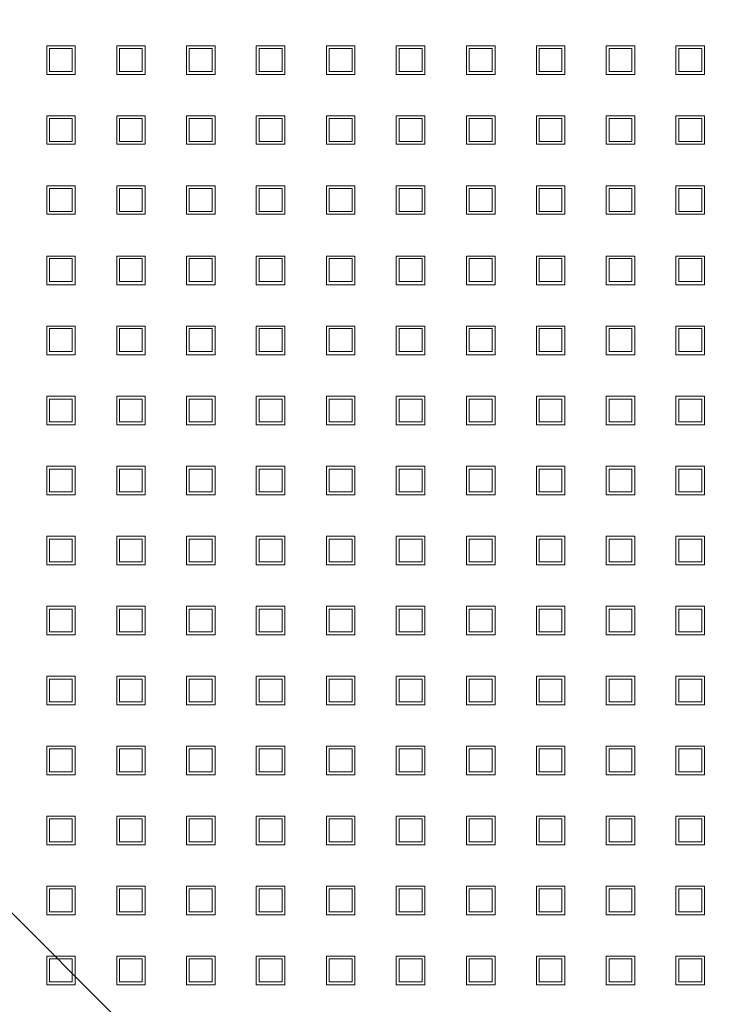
# Model space of a CAD drawing. Header units: millimetres. Extents: x 19325 to 32410, y -4876 to 2807.
# Tile 15 of 72: x 20670 to 20683, y -2908 to -2891. Entities that reach past the tile are written whole.
import ezdxf

# ---------------------------------------------------------------- set-up
doc = ezdxf.new("R2010")
doc.units = ezdxf.units.MM
doc.linetypes.add('ACAD_ISO03W100', pattern=[30, 12, -18])
doc.layers.add('A_SC_MUROWANA_DZIAŁOWA', color=42, linetype='Continuous')
doc.layers.add('GL-urzadzenia', color=90, linetype='Continuous', lineweight=20)

# ---------------------------------------------------------------- blocks, each defined once
blk = doc.blocks.new('RSen_55_ME_FB_SOg - fxza50a2veb - fully flat decoration panel - SH_daikin_tbq - standard-4997338-bottom')
at = {"lineweight": 18}
for p, q in [((-51.34, 22.01), (-51.34, 27.01)), ((-51.34, 27.01), (-46.34, 27.01)), ((-46.87, 26.51), (-50.87, 26.51)), ((-50.87, 26.51), (-50.87, 22.51)), ((-46.87, 22.51), (-46.87, 26.51)), ((-46.34, 27.01), (-46.34, 22.01)), ((-39.11, 22.01), (-39.11, 27.01)), ((-39.11, 27.01), (-34.11, 27.01)), ((-34.64, 26.51), (-38.64, 26.51)), ((-38.64, 26.51), (-38.64, 22.51)), ((-34.64, 22.51), (-34.64, 26.51)), ((-34.11, 27.01), (-34.11, 22.01)), ((-26.91, 22.01), (-26.91, 27.01)), ((-26.91, 27.01), (-21.91, 27.01)), ((-22.41, 26.51), (-26.41, 26.51)), ((-26.41, 26.51), (-26.41, 22.51)), ((-22.41, 22.51), (-22.41, 26.51)), ((-21.91, 27.01), (-21.91, 22.01)), ((-14.71, 22.01), (-14.71, 27.01)), ((-14.71, 27.01), (-9.71, 27.01)), ((-10.18, 26.51), (-14.18, 26.51)), ((-14.18, 26.51), (-14.18, 22.51)), ((-10.18, 22.51), (-10.18, 26.51)), ((-9.71, 27.01), (-9.71, 22.01)), ((-2.45, 22.01), (-2.45, 27.01)), ((-2.45, 27.01), (2.55, 27.01)), ((2.05, 26.51), (-1.95, 26.51)), ((-1.95, 26.51), (-1.95, 22.51)), ((2.05, 22.51), (2.05, 26.51)), ((2.55, 27.01), (2.55, 22.01)), ((9.78, 22.01), (9.78, 27.01)), ((9.78, 27.01), (14.78, 27.01)), ((14.28, 26.51), (10.28, 26.51)), ((10.28, 26.51), (10.28, 22.51)), ((14.28, 22.51), (14.28, 26.51)), ((14.78, 27.01), (14.78, 22.01)), ((22.04, 22.01), (22.04, 27.01)), ((22.04, 27.01), (27.04, 27.01)), ((26.51, 26.51), (22.51, 26.51)), ((22.51, 26.51), (22.51, 22.51)), ((26.51, 22.51), (26.51, 26.51)), ((27.04, 27.01), (27.04, 22.01)), ((34.27, 22.01), (34.27, 27.01)), ((34.27, 27.01), (39.27, 27.01)), ((38.74, 26.51), (34.74, 26.51)), ((34.74, 26.51), (34.74, 22.51)), ((38.74, 22.51), (38.74, 26.51)), ((39.27, 27.01), (39.27, 22.01)), ((46.47, 22.01), (46.47, 27.01)), ((46.47, 27.01), (51.47, 27.01)), ((50.97, 26.51), (46.97, 26.51)), ((46.97, 26.51), (46.97, 22.51)), ((50.97, 22.51), (50.97, 26.51)), ((51.47, 27.01), (51.47, 22.01)), ((58.67, 22.01), (58.67, 27.01)), ((58.67, 27.01), (63.67, 27.01)), ((63.2, 26.51), (59.2, 26.51)), ((59.2, 26.51), (59.2, 22.51)), ((63.2, 22.51), (63.2, 26.51)), ((63.67, 27.01), (63.67, 22.01)), ((-50.87, 22.51), (-46.87, 22.51)), ((-38.64, 22.51), (-34.64, 22.51)), ((-26.41, 22.51), (-22.41, 22.51)), ((-14.18, 22.51), (-10.18, 22.51)), ((-1.95, 22.51), (2.05, 22.51)), ((10.28, 22.51), (14.28, 22.51)), ((22.51, 22.51), (26.51, 22.51)), ((34.74, 22.51), (38.74, 22.51)), ((46.97, 22.51), (50.97, 22.51)), ((59.2, 22.51), (63.2, 22.51)), ((-46.34, 22.01), (-51.34, 22.01)), ((-34.11, 22.01), (-39.11, 22.01)), ((-21.91, 22.01), (-26.91, 22.01)), ((-9.71, 22.01), (-14.71, 22.01)), ((2.55, 22.01), (-2.45, 22.01)), ((14.78, 22.01), (9.78, 22.01)), ((27.04, 22.01), (22.04, 22.01)), ((39.27, 22.01), (34.27, 22.01)), ((51.47, 22.01), (46.47, 22.01)), ((63.67, 22.01), (58.67, 22.01)), ((-51.34, 9.78), (-51.34, 14.78)), ((-51.34, 14.78), (-46.34, 14.78)), ((-46.87, 14.28), (-50.87, 14.28)), ((-50.87, 14.28), (-50.87, 10.28)), ((-46.87, 10.28), (-46.87, 14.28)), ((-46.34, 14.78), (-46.34, 9.78)), ((-39.11, 9.78), (-39.11, 14.78)), ((-39.11, 14.78), (-34.11, 14.78)), ((-34.64, 14.28), (-38.64, 14.28)), ((-38.64, 14.28), (-38.64, 10.28)), ((-34.64, 10.28), (-34.64, 14.28)), ((-34.11, 14.78), (-34.11, 9.78)), ((-26.91, 9.78), (-26.91, 14.78)), ((-26.91, 14.78), (-21.91, 14.78)), ((-22.41, 14.28), (-26.41, 14.28)), ((-26.41, 14.28), (-26.41, 10.28)), ((-22.41, 10.28), (-22.41, 14.28)), ((-21.91, 14.78), (-21.91, 9.78)), ((-14.71, 9.78), (-14.71, 14.78)), ((-14.71, 14.78), (-9.71, 14.78)), ((-10.18, 14.28), (-14.18, 14.28)), ((-14.18, 14.28), (-14.18, 10.28)), ((-10.18, 10.28), (-10.18, 14.28)), ((-9.71, 14.78), (-9.71, 9.78)), ((-2.45, 9.78), (-2.45, 14.78)), ((-2.45, 14.78), (2.55, 14.78)), ((2.05, 14.28), (-1.95, 14.28)), ((-1.95, 14.28), (-1.95, 10.28)), ((2.05, 10.28), (2.05, 14.28)), ((2.55, 14.78), (2.55, 9.78)), ((9.78, 9.78), (9.78, 14.78)), ((9.78, 14.78), (14.78, 14.78)), ((14.28, 14.28), (10.28, 14.28)), ((10.28, 14.28), (10.28, 10.28)), ((14.28, 10.28), (14.28, 14.28)), ((14.78, 14.78), (14.78, 9.78)), ((22.04, 9.78), (22.04, 14.78)), ((22.04, 14.78), (27.04, 14.78)), ((26.51, 14.28), (22.51, 14.28)), ((22.51, 14.28), (22.51, 10.28)), ((26.51, 10.28), (26.51, 14.28)), ((27.04, 14.78), (27.04, 9.78)), ((34.27, 9.78), (34.27, 14.78)), ((34.27, 14.78), (39.27, 14.78)), ((38.74, 14.28), (34.74, 14.28)), ((34.74, 14.28), (34.74, 10.28)), ((38.74, 10.28), (38.74, 14.28)), ((39.27, 14.78), (39.27, 9.78)), ((46.47, 9.78), (46.47, 14.78)), ((46.47, 14.78), (51.47, 14.78)), ((50.97, 14.28), (46.97, 14.28)), ((46.97, 14.28), (46.97, 10.28)), ((50.97, 10.28), (50.97, 14.28)), ((51.47, 14.78), (51.47, 9.78)), ((58.67, 9.78), (58.67, 14.78)), ((58.67, 14.78), (63.67, 14.78)), ((63.2, 14.28), (59.2, 14.28)), ((59.2, 14.28), (59.2, 10.28)), ((63.2, 10.28), (63.2, 14.28)), ((63.67, 14.78), (63.67, 9.78)), ((-46.34, 9.78), (-51.34, 9.78)), ((-50.87, 10.28), (-46.87, 10.28)), ((-34.11, 9.78), (-39.11, 9.78)), ((-38.64, 10.28), (-34.64, 10.28)), ((-21.91, 9.78), (-26.91, 9.78)), ((-26.41, 10.28), (-22.41, 10.28)), ((-9.71, 9.78), (-14.71, 9.78)), ((-14.18, 10.28), (-10.18, 10.28)), ((2.55, 9.78), (-2.45, 9.78)), ((-1.95, 10.28), (2.05, 10.28)), ((14.78, 9.78), (9.78, 9.78)), ((10.28, 10.28), (14.28, 10.28)), ((27.04, 9.78), (22.04, 9.78)), ((22.51, 10.28), (26.51, 10.28)), ((39.27, 9.78), (34.27, 9.78)), ((34.74, 10.28), (38.74, 10.28)), ((51.47, 9.78), (46.47, 9.78)), ((46.97, 10.28), (50.97, 10.28)), ((63.67, 9.78), (58.67, 9.78)), ((59.2, 10.28), (63.2, 10.28)), ((-51.34, -2.45), (-51.34, 2.55)), ((-51.34, 2.55), (-46.34, 2.55)), ((-46.87, 2.05), (-50.87, 2.05)), ((-50.87, 2.05), (-50.87, -1.95)), ((-46.87, -1.95), (-46.87, 2.05)), ((-46.34, 2.55), (-46.34, -2.45)), ((-39.11, -2.45), (-39.11, 2.55)), ((-39.11, 2.55), (-34.11, 2.55)), ((-34.64, 2.05), (-38.64, 2.05)), ((-38.64, 2.05), (-38.64, -1.95)), ((-34.64, -1.95), (-34.64, 2.05)), ((-34.11, 2.55), (-34.11, -2.45)), ((-26.91, -2.45), (-26.91, 2.55)), ((-26.91, 2.55), (-21.91, 2.55)), ((-22.41, 2.05), (-26.41, 2.05)), ((-26.41, 2.05), (-26.41, -1.95)), ((-22.41, -1.95), (-22.41, 2.05)), ((-21.91, 2.55), (-21.91, -2.45)), ((-14.71, -2.45), (-14.71, 2.55)), ((-14.71, 2.55), (-9.71, 2.55)), ((-10.18, 2.05), (-14.18, 2.05)), ((-14.18, 2.05), (-14.18, -1.95)), ((-10.18, -1.95), (-10.18, 2.05)), ((-9.71, 2.55), (-9.71, -2.45)), ((-2.45, -2.45), (-2.45, 2.55)), ((-2.45, 2.55), (2.55, 2.55)), ((2.05, 2.05), (-1.95, 2.05)), ((-1.95, 2.05), (-1.95, -1.95)), ((2.05, -1.95), (2.05, 2.05)), ((2.55, 2.55), (2.55, -2.45)), ((9.78, -2.45), (9.78, 2.55)), ((9.78, 2.55), (14.78, 2.55)), ((14.28, 2.05), (10.28, 2.05)), ((10.28, 2.05), (10.28, -1.95)), ((14.28, -1.95), (14.28, 2.05)), ((14.78, 2.55), (14.78, -2.45)), ((22.04, -2.45), (22.04, 2.55)), ((22.04, 2.55), (27.04, 2.55)), ((26.51, 2.05), (22.51, 2.05)), ((22.51, 2.05), (22.51, -1.95)), ((26.51, -1.95), (26.51, 2.05)), ((27.04, 2.55), (27.04, -2.45)), ((34.27, -2.45), (34.27, 2.55)), ((34.27, 2.55), (39.27, 2.55)), ((38.74, 2.05), (34.74, 2.05)), ((34.74, 2.05), (34.74, -1.95)), ((38.74, -1.95), (38.74, 2.05)), ((39.27, 2.55), (39.27, -2.45)), ((46.47, -2.45), (46.47, 2.55)), ((46.47, 2.55), (51.47, 2.55)), ((50.97, 2.05), (46.97, 2.05)), ((46.97, 2.05), (46.97, -1.95)), ((50.97, -1.95), (50.97, 2.05)), ((51.47, 2.55), (51.47, -2.45)), ((58.67, -2.45), (58.67, 2.55)), ((58.67, 2.55), (63.67, 2.55)), ((63.2, 2.05), (59.2, 2.05)), ((59.2, 2.05), (59.2, -1.95)), ((63.2, -1.95), (63.2, 2.05)), ((63.67, 2.55), (63.67, -2.45)), ((-46.34, -2.45), (-51.34, -2.45)), ((-50.87, -1.95), (-46.87, -1.95)), ((-34.11, -2.45), (-39.11, -2.45)), ((-38.64, -1.95), (-34.64, -1.95)), ((-21.91, -2.45), (-26.91, -2.45)), ((-26.41, -1.95), (-22.41, -1.95)), ((-9.71, -2.45), (-14.71, -2.45)), ((-14.18, -1.95), (-10.18, -1.95)), ((2.55, -2.45), (-2.45, -2.45)), ((-1.95, -1.95), (2.05, -1.95)), ((14.78, -2.45), (9.78, -2.45)), ((10.28, -1.95), (14.28, -1.95)), ((27.04, -2.45), (22.04, -2.45)), ((22.51, -1.95), (26.51, -1.95)), ((39.27, -2.45), (34.27, -2.45)), ((34.74, -1.95), (38.74, -1.95)), ((51.47, -2.45), (46.47, -2.45)), ((46.97, -1.95), (50.97, -1.95)), ((63.67, -2.45), (58.67, -2.45)), ((59.2, -1.95), (63.2, -1.95)), ((-51.34, -9.78), (-46.34, -9.78)), ((-51.34, -14.78), (-51.34, -9.78)), ((-46.87, -10.18), (-50.87, -10.18)), ((-50.87, -10.18), (-50.87, -14.18)), ((-46.87, -14.18), (-46.87, -10.18)), ((-46.34, -9.78), (-46.34, -14.78)), ((-39.11, -9.78), (-34.11, -9.78)), ((-39.11, -14.78), (-39.11, -9.78)), ((-34.64, -10.18), (-38.64, -10.18)), ((-38.64, -10.18), (-38.64, -14.18)), ((-34.64, -14.18), (-34.64, -10.18)), ((-34.11, -9.78), (-34.11, -14.78)), ((-26.91, -14.78), (-26.91, -9.78)), ((-26.91, -9.78), (-21.91, -9.78)), ((-22.41, -10.18), (-26.41, -10.18)), ((-26.41, -10.18), (-26.41, -14.18)), ((-22.41, -14.18), (-22.41, -10.18)), ((-21.91, -9.78), (-21.91, -14.78)), ((-14.71, -14.78), (-14.71, -9.78)), ((-14.71, -9.78), (-9.71, -9.78)), ((-10.18, -10.18), (-14.18, -10.18)), ((-14.18, -10.18), (-14.18, -14.18)), ((-10.18, -14.18), (-10.18, -10.18)), ((-9.71, -9.78), (-9.71, -14.78)), ((-2.45, -9.78), (2.55, -9.78)), ((-2.45, -14.78), (-2.45, -9.78)), ((2.05, -10.18), (-1.95, -10.18)), ((-1.95, -10.18), (-1.95, -14.18)), ((2.05, -14.18), (2.05, -10.18)), ((2.55, -9.78), (2.55, -14.78)), ((9.78, -9.78), (14.78, -9.78)), ((9.78, -14.78), (9.78, -9.78)), ((14.28, -10.18), (10.28, -10.18)), ((10.28, -10.18), (10.28, -14.18)), ((14.28, -14.18), (14.28, -10.18)), ((14.78, -9.78), (14.78, -14.78)), ((22.04, -9.78), (27.04, -9.78)), ((22.04, -14.78), (22.04, -9.78)), ((26.51, -10.18), (22.51, -10.18)), ((22.51, -10.18), (22.51, -14.18)), ((26.51, -14.18), (26.51, -10.18)), ((27.04, -9.78), (27.04, -14.78)), ((34.27, -9.78), (39.27, -9.78)), ((34.27, -14.78), (34.27, -9.78)), ((38.74, -10.18), (34.74, -10.18)), ((34.74, -10.18), (34.74, -14.18)), ((38.74, -14.18), (38.74, -10.18)), ((39.27, -9.78), (39.27, -14.78)), ((46.47, -14.78), (46.47, -9.78)), ((46.47, -9.78), (51.47, -9.78)), ((50.97, -10.18), (46.97, -10.18)), ((46.97, -10.18), (46.97, -14.18)), ((50.97, -14.18), (50.97, -10.18)), ((51.47, -9.78), (51.47, -14.78)), ((58.67, -14.78), (58.67, -9.78)), ((58.67, -9.78), (63.67, -9.78)), ((63.2, -10.18), (59.2, -10.18)), ((59.2, -10.18), (59.2, -14.18)), ((63.2, -14.18), (63.2, -10.18)), ((63.67, -9.78), (63.67, -14.78)), ((-46.34, -14.78), (-51.34, -14.78)), ((-50.87, -14.18), (-46.87, -14.18)), ((-34.11, -14.78), (-39.11, -14.78)), ((-38.64, -14.18), (-34.64, -14.18)), ((-21.91, -14.78), (-26.91, -14.78)), ((-26.41, -14.18), (-22.41, -14.18)), ((-9.71, -14.78), (-14.71, -14.78)), ((-14.18, -14.18), (-10.18, -14.18)), ((2.55, -14.78), (-2.45, -14.78)), ((-1.95, -14.18), (2.05, -14.18)), ((14.78, -14.78), (9.78, -14.78)), ((10.28, -14.18), (14.28, -14.18)), ((27.04, -14.78), (22.04, -14.78)), ((22.51, -14.18), (26.51, -14.18)), ((39.27, -14.78), (34.27, -14.78)), ((34.74, -14.18), (38.74, -14.18)), ((51.47, -14.78), (46.47, -14.78)), ((46.97, -14.18), (50.97, -14.18)), ((63.67, -14.78), (58.67, -14.78)), ((59.2, -14.18), (63.2, -14.18)), ((-51.34, -22.01), (-46.34, -22.01)), ((-51.34, -27.01), (-51.34, -22.01)), ((-46.34, -22.01), (-46.34, -27.01)), ((-39.11, -22.01), (-34.11, -22.01)), ((-39.11, -27.01), (-39.11, -22.01)), ((-34.11, -22.01), (-34.11, -27.01)), ((-26.91, -27.01), (-26.91, -22.01)), ((-26.91, -22.01), (-21.91, -22.01)), ((-21.91, -22.01), (-21.91, -27.01)), ((-14.71, -27.01), (-14.71, -22.01)), ((-14.71, -22.01), (-9.71, -22.01)), ((-9.71, -22.01), (-9.71, -27.01)), ((-2.45, -22.01), (2.55, -22.01)), ((-2.45, -27.01), (-2.45, -22.01)), ((2.55, -22.01), (2.55, -27.01)), ((9.78, -22.01), (14.78, -22.01)), ((9.78, -27.01), (9.78, -22.01)), ((14.78, -22.01), (14.78, -27.01)), ((22.04, -22.01), (27.04, -22.01)), ((22.04, -27.01), (22.04, -22.01)), ((27.04, -22.01), (27.04, -27.01)), ((34.27, -22.01), (39.27, -22.01)), ((34.27, -27.01), (34.27, -22.01)), ((39.27, -22.01), (39.27, -27.01)), ((46.47, -27.01), (46.47, -22.01)), ((46.47, -22.01), (51.47, -22.01)), ((51.47, -22.01), (51.47, -27.01)), ((58.67, -27.01), (58.67, -22.01)), ((58.67, -22.01), (63.67, -22.01)), ((63.67, -22.01), (63.67, -27.01)), ((-46.87, -22.41), (-50.87, -22.41)), ((-50.87, -22.41), (-50.87, -26.41)), ((-46.87, -26.41), (-46.87, -22.41)), ((-34.64, -22.41), (-38.64, -22.41)), ((-38.64, -22.41), (-38.64, -26.41)), ((-34.64, -26.41), (-34.64, -22.41)), ((-22.41, -22.41), (-26.41, -22.41)), ((-26.41, -22.41), (-26.41, -26.41)), ((-22.41, -26.41), (-22.41, -22.41)), ((-10.18, -22.41), (-14.18, -22.41)), ((-14.18, -22.41), (-14.18, -26.41)), ((-10.18, -26.41), (-10.18, -22.41)), ((2.05, -22.41), (-1.95, -22.41)), ((-1.95, -22.41), (-1.95, -26.41)), ((2.05, -26.41), (2.05, -22.41)), ((14.28, -22.41), (10.28, -22.41)), ((10.28, -22.41), (10.28, -26.41)), ((14.28, -26.41), (14.28, -22.41)), ((26.51, -22.41), (22.51, -22.41)), ((22.51, -22.41), (22.51, -26.41)), ((26.51, -26.41), (26.51, -22.41)), ((38.74, -22.41), (34.74, -22.41)), ((34.74, -22.41), (34.74, -26.41)), ((38.74, -26.41), (38.74, -22.41)), ((50.97, -22.41), (46.97, -22.41)), ((46.97, -22.41), (46.97, -26.41)), ((50.97, -26.41), (50.97, -22.41)), ((63.2, -22.41), (59.2, -22.41)), ((59.2, -22.41), (59.2, -26.41)), ((63.2, -26.41), (63.2, -22.41)), ((-46.34, -27.01), (-51.34, -27.01)), ((-50.87, -26.41), (-46.87, -26.41)), ((-34.11, -27.01), (-39.11, -27.01)), ((-38.64, -26.41), (-34.64, -26.41)), ((-21.91, -27.01), (-26.91, -27.01)), ((-26.41, -26.41), (-22.41, -26.41)), ((-9.71, -27.01), (-14.71, -27.01)), ((-14.18, -26.41), (-10.18, -26.41)), ((2.55, -27.01), (-2.45, -27.01)), ((-1.95, -26.41), (2.05, -26.41)), ((14.78, -27.01), (9.78, -27.01)), ((10.28, -26.41), (14.28, -26.41)), ((27.04, -27.01), (22.04, -27.01)), ((22.51, -26.41), (26.51, -26.41)), ((39.27, -27.01), (34.27, -27.01)), ((34.74, -26.41), (38.74, -26.41)), ((51.47, -27.01), (46.47, -27.01)), ((46.97, -26.41), (50.97, -26.41)), ((63.67, -27.01), (58.67, -27.01)), ((59.2, -26.41), (63.2, -26.41)), ((-51.34, -34.24), (-46.34, -34.24)), ((-51.34, -39.24), (-51.34, -34.24)), ((-46.34, -34.24), (-46.34, -39.24)), ((-39.11, -34.24), (-34.11, -34.24)), ((-39.11, -39.24), (-39.11, -34.24)), ((-34.11, -34.24), (-34.11, -39.24)), ((-26.91, -39.24), (-26.91, -34.24)), ((-26.91, -34.24), (-21.91, -34.24)), ((-21.91, -34.24), (-21.91, -39.24)), ((-14.71, -39.24), (-14.71, -34.24)), ((-14.71, -34.24), (-9.71, -34.24)), ((-9.71, -34.24), (-9.71, -39.24)), ((-2.45, -34.24), (2.55, -34.24)), ((-2.45, -39.24), (-2.45, -34.24)), ((2.55, -34.24), (2.55, -39.24)), ((9.78, -34.24), (14.78, -34.24)), ((9.78, -39.24), (9.78, -34.24)), ((14.78, -34.24), (14.78, -39.24)), ((22.04, -34.24), (27.04, -34.24)), ((22.04, -39.24), (22.04, -34.24)), ((27.04, -34.24), (27.04, -39.24)), ((34.27, -34.24), (39.27, -34.24)), ((34.27, -39.24), (34.27, -34.24)), ((39.27, -34.24), (39.27, -39.24)), ((46.47, -39.24), (46.47, -34.24)), ((46.47, -34.24), (51.47, -34.24)), ((51.47, -34.24), (51.47, -39.24)), ((58.67, -39.24), (58.67, -34.24)), ((58.67, -34.24), (63.67, -34.24)), ((63.67, -34.24), (63.67, -39.24)), ((-46.87, -34.74), (-50.87, -34.74)), ((-50.87, -34.74), (-50.87, -38.74)), ((-46.87, -38.74), (-46.87, -34.74)), ((-34.64, -34.74), (-38.64, -34.74)), ((-38.64, -34.74), (-38.64, -38.74)), ((-34.64, -38.74), (-34.64, -34.74)), ((-22.41, -34.74), (-26.41, -34.74)), ((-26.41, -34.74), (-26.41, -38.74)), ((-22.41, -38.74), (-22.41, -34.74)), ((-10.18, -34.74), (-14.18, -34.74)), ((-14.18, -34.74), (-14.18, -38.74)), ((-10.18, -38.74), (-10.18, -34.74)), ((2.05, -34.74), (-1.95, -34.74)), ((-1.95, -34.74), (-1.95, -38.74)), ((2.05, -38.74), (2.05, -34.74)), ((14.28, -34.74), (10.28, -34.74)), ((10.28, -34.74), (10.28, -38.74)), ((14.28, -38.74), (14.28, -34.74)), ((26.51, -34.74), (22.51, -34.74)), ((22.51, -34.74), (22.51, -38.74)), ((26.51, -38.74), (26.51, -34.74)), ((38.74, -34.74), (34.74, -34.74)), ((34.74, -34.74), (34.74, -38.74)), ((38.74, -38.74), (38.74, -34.74)), ((50.97, -34.74), (46.97, -34.74)), ((46.97, -34.74), (46.97, -38.74)), ((50.97, -38.74), (50.97, -34.74)), ((63.2, -34.74), (59.2, -34.74)), ((59.2, -34.74), (59.2, -38.74)), ((63.2, -38.74), (63.2, -34.74)), ((-46.34, -39.24), (-51.34, -39.24)), ((-50.87, -38.74), (-46.87, -38.74)), ((-34.11, -39.24), (-39.11, -39.24)), ((-38.64, -38.74), (-34.64, -38.74)), ((-21.91, -39.24), (-26.91, -39.24)), ((-26.41, -38.74), (-22.41, -38.74)), ((-9.71, -39.24), (-14.71, -39.24)), ((-14.18, -38.74), (-10.18, -38.74)), ((2.55, -39.24), (-2.45, -39.24)), ((-1.95, -38.74), (2.05, -38.74)), ((14.78, -39.24), (9.78, -39.24)), ((10.28, -38.74), (14.28, -38.74)), ((27.04, -39.24), (22.04, -39.24)), ((22.51, -38.74), (26.51, -38.74)), ((39.27, -39.24), (34.27, -39.24)), ((34.74, -38.74), (38.74, -38.74)), ((51.47, -39.24), (46.47, -39.24)), ((46.97, -38.74), (50.97, -38.74)), ((63.67, -39.24), (58.67, -39.24)), ((59.2, -38.74), (63.2, -38.74)), ((-51.34, -46.47), (-46.34, -46.47)), ((-51.34, -51.47), (-51.34, -46.47)), ((-46.87, -46.97), (-50.87, -46.97)), ((-50.87, -46.97), (-50.87, -50.97)), ((-46.87, -50.97), (-46.87, -46.97)), ((-46.34, -46.47), (-46.34, -51.47)), ((-39.11, -46.47), (-34.11, -46.47)), ((-39.11, -51.47), (-39.11, -46.47)), ((-34.64, -46.97), (-38.64, -46.97)), ((-38.64, -46.97), (-38.64, -50.97)), ((-34.64, -50.97), (-34.64, -46.97)), ((-34.11, -46.47), (-34.11, -51.47)), ((-26.91, -51.47), (-26.91, -46.47)), ((-26.91, -46.47), (-21.91, -46.47)), ((-22.41, -46.97), (-26.41, -46.97)), ((-26.41, -46.97), (-26.41, -50.97)), ((-22.41, -50.97), (-22.41, -46.97)), ((-21.91, -46.47), (-21.91, -51.47)), ((-14.71, -51.47), (-14.71, -46.47)), ((-14.71, -46.47), (-9.71, -46.47)), ((-10.18, -46.97), (-14.18, -46.97)), ((-14.18, -46.97), (-14.18, -50.97)), ((-10.18, -50.97), (-10.18, -46.97)), ((-9.71, -46.47), (-9.71, -51.47)), ((-2.45, -46.47), (2.55, -46.47)), ((-2.45, -51.47), (-2.45, -46.47)), ((2.05, -46.97), (-1.95, -46.97)), ((-1.95, -46.97), (-1.95, -50.97)), ((2.05, -50.97), (2.05, -46.97)), ((2.55, -46.47), (2.55, -51.47)), ((9.78, -46.47), (14.78, -46.47)), ((9.78, -51.47), (9.78, -46.47)), ((14.28, -46.97), (10.28, -46.97)), ((10.28, -46.97), (10.28, -50.97)), ((14.28, -50.97), (14.28, -46.97)), ((14.78, -46.47), (14.78, -51.47)), ((22.04, -46.47), (27.04, -46.47)), ((22.04, -51.47), (22.04, -46.47)), ((26.51, -46.97), (22.51, -46.97)), ((22.51, -46.97), (22.51, -50.97)), ((26.51, -50.97), (26.51, -46.97)), ((27.04, -46.47), (27.04, -51.47)), ((34.27, -46.47), (39.27, -46.47)), ((34.27, -51.47), (34.27, -46.47)), ((38.74, -46.97), (34.74, -46.97)), ((34.74, -46.97), (34.74, -50.97)), ((38.74, -50.97), (38.74, -46.97)), ((39.27, -46.47), (39.27, -51.47)), ((46.47, -51.47), (46.47, -46.47)), ((46.47, -46.47), (51.47, -46.47)), ((50.97, -46.97), (46.97, -46.97)), ((46.97, -46.97), (46.97, -50.97)), ((50.97, -50.97), (50.97, -46.97)), ((51.47, -46.47), (51.47, -51.47)), ((58.67, -51.47), (58.67, -46.47)), ((58.67, -46.47), (63.67, -46.47)), ((63.2, -46.97), (59.2, -46.97)), ((59.2, -46.97), (59.2, -50.97)), ((63.2, -50.97), (63.2, -46.97)), ((63.67, -46.47), (63.67, -51.47)), ((-46.34, -51.47), (-51.34, -51.47)), ((-50.87, -50.97), (-46.87, -50.97)), ((-34.11, -51.47), (-39.11, -51.47)), ((-38.64, -50.97), (-34.64, -50.97)), ((-21.91, -51.47), (-26.91, -51.47)), ((-26.41, -50.97), (-22.41, -50.97)), ((-9.71, -51.47), (-14.71, -51.47)), ((-14.18, -50.97), (-10.18, -50.97)), ((2.55, -51.47), (-2.45, -51.47)), ((-1.95, -50.97), (2.05, -50.97)), ((14.78, -51.47), (9.78, -51.47)), ((10.28, -50.97), (14.28, -50.97)), ((27.04, -51.47), (22.04, -51.47)), ((22.51, -50.97), (26.51, -50.97)), ((39.27, -51.47), (34.27, -51.47)), ((34.74, -50.97), (38.74, -50.97)), ((51.47, -51.47), (46.47, -51.47)), ((46.97, -50.97), (50.97, -50.97)), ((63.67, -51.47), (58.67, -51.47)), ((59.2, -50.97), (63.2, -50.97)), ((-51.34, -58.7), (-46.34, -58.7)), ((-51.34, -63.7), (-51.34, -58.7)), ((-46.87, -59.2), (-50.87, -59.2)), ((-50.87, -59.2), (-50.87, -63.2)), ((-46.87, -63.2), (-46.87, -59.2)), ((-46.34, -58.7), (-46.34, -63.7)), ((-39.11, -58.7), (-34.11, -58.7)), ((-39.11, -63.7), (-39.11, -58.7)), ((-34.64, -59.2), (-38.64, -59.2)), ((-38.64, -59.2), (-38.64, -63.2)), ((-34.64, -63.2), (-34.64, -59.2)), ((-34.11, -58.7), (-34.11, -63.7)), ((-26.91, -63.7), (-26.91, -58.7)), ((-26.91, -58.7), (-21.91, -58.7)), ((-22.41, -59.2), (-26.41, -59.2)), ((-26.41, -59.2), (-26.41, -63.2)), ((-22.41, -63.2), (-22.41, -59.2)), ((-21.91, -58.7), (-21.91, -63.7)), ((-14.71, -63.7), (-14.71, -58.7)), ((-14.71, -58.7), (-9.71, -58.7)), ((-10.18, -59.2), (-14.18, -59.2)), ((-14.18, -59.2), (-14.18, -63.2)), ((-10.18, -63.2), (-10.18, -59.2)), ((-9.71, -58.7), (-9.71, -63.7)), ((-2.45, -58.7), (2.55, -58.7)), ((-2.45, -63.7), (-2.45, -58.7)), ((2.05, -59.2), (-1.95, -59.2)), ((-1.95, -59.2), (-1.95, -63.2)), ((2.05, -63.2), (2.05, -59.2)), ((2.55, -58.7), (2.55, -63.7)), ((9.78, -58.7), (14.78, -58.7)), ((9.78, -63.7), (9.78, -58.7)), ((14.28, -59.2), (10.28, -59.2)), ((10.28, -59.2), (10.28, -63.2)), ((14.28, -63.2), (14.28, -59.2)), ((14.78, -58.7), (14.78, -63.7)), ((22.04, -58.7), (27.04, -58.7)), ((22.04, -63.7), (22.04, -58.7)), ((26.51, -59.2), (22.51, -59.2)), ((22.51, -59.2), (22.51, -63.2)), ((26.51, -63.2), (26.51, -59.2)), ((27.04, -58.7), (27.04, -63.7)), ((34.27, -58.7), (39.27, -58.7)), ((34.27, -63.7), (34.27, -58.7)), ((38.74, -59.2), (34.74, -59.2)), ((34.74, -59.2), (34.74, -63.2)), ((38.74, -63.2), (38.74, -59.2)), ((39.27, -58.7), (39.27, -63.7)), ((46.47, -63.7), (46.47, -58.7)), ((46.47, -58.7), (51.47, -58.7)), ((50.97, -59.2), (46.97, -59.2)), ((46.97, -59.2), (46.97, -63.2)), ((50.97, -63.2), (50.97, -59.2)), ((51.47, -58.7), (51.47, -63.7)), ((58.67, -63.7), (58.67, -58.7)), ((58.67, -58.7), (63.67, -58.7)), ((63.2, -59.2), (59.2, -59.2)), ((59.2, -59.2), (59.2, -63.2)), ((63.2, -63.2), (63.2, -59.2)), ((63.67, -58.7), (63.67, -63.7)), ((-50.87, -63.2), (-46.87, -63.2)), ((-38.64, -63.2), (-34.64, -63.2)), ((-26.41, -63.2), (-22.41, -63.2)), ((-14.18, -63.2), (-10.18, -63.2)), ((-1.95, -63.2), (2.05, -63.2)), ((10.28, -63.2), (14.28, -63.2)), ((22.51, -63.2), (26.51, -63.2)), ((34.74, -63.2), (38.74, -63.2)), ((46.97, -63.2), (50.97, -63.2)), ((59.2, -63.2), (63.2, -63.2)), ((-46.34, -63.7), (-51.34, -63.7)), ((-34.11, -63.7), (-39.11, -63.7)), ((-21.91, -63.7), (-26.91, -63.7)), ((-9.71, -63.7), (-14.71, -63.7)), ((2.55, -63.7), (-2.45, -63.7)), ((14.78, -63.7), (9.78, -63.7)), ((27.04, -63.7), (22.04, -63.7)), ((39.27, -63.7), (34.27, -63.7)), ((51.47, -63.7), (46.47, -63.7)), ((63.67, -63.7), (58.67, -63.7)), ((-51.34, -70.93), (-46.34, -70.93)), ((-51.34, -75.93), (-51.34, -70.93)), ((-46.87, -71.43), (-50.87, -71.43)), ((-50.87, -71.43), (-50.87, -75.43)), ((-46.87, -75.43), (-46.87, -71.43)), ((-46.34, -70.93), (-46.34, -75.93)), ((-39.11, -70.93), (-34.11, -70.93)), ((-39.11, -75.93), (-39.11, -70.93)), ((-34.64, -71.43), (-38.64, -71.43)), ((-38.64, -71.43), (-38.64, -75.43)), ((-34.64, -75.43), (-34.64, -71.43)), ((-34.11, -70.93), (-34.11, -75.93)), ((-26.91, -75.93), (-26.91, -70.93)), ((-26.91, -70.93), (-21.91, -70.93)), ((-22.41, -71.43), (-26.41, -71.43)), ((-26.41, -71.43), (-26.41, -75.43)), ((-22.41, -75.43), (-22.41, -71.43)), ((-21.91, -70.93), (-21.91, -75.93)), ((-14.71, -75.93), (-14.71, -70.93)), ((-14.71, -70.93), (-9.71, -70.93)), ((-10.18, -71.43), (-14.18, -71.43)), ((-14.18, -71.43), (-14.18, -75.43)), ((-10.18, -75.43), (-10.18, -71.43)), ((-9.71, -70.93), (-9.71, -75.93)), ((-2.45, -70.93), (2.55, -70.93)), ((-2.45, -75.93), (-2.45, -70.93)), ((2.05, -71.43), (-1.95, -71.43)), ((-1.95, -71.43), (-1.95, -75.43)), ((2.05, -75.43), (2.05, -71.43)), ((2.55, -70.93), (2.55, -75.93)), ((9.78, -70.93), (14.78, -70.93)), ((9.78, -75.93), (9.78, -70.93)), ((14.28, -71.43), (10.28, -71.43)), ((10.28, -71.43), (10.28, -75.43)), ((14.28, -75.43), (14.28, -71.43)), ((14.78, -70.93), (14.78, -75.93)), ((22.04, -70.93), (27.04, -70.93)), ((22.04, -75.93), (22.04, -70.93)), ((26.51, -71.43), (22.51, -71.43)), ((22.51, -71.43), (22.51, -75.43)), ((26.51, -75.43), (26.51, -71.43)), ((27.04, -70.93), (27.04, -75.93)), ((34.27, -70.93), (39.27, -70.93)), ((34.27, -75.93), (34.27, -70.93)), ((38.74, -71.43), (34.74, -71.43)), ((34.74, -71.43), (34.74, -75.43)), ((38.74, -75.43), (38.74, -71.43)), ((39.27, -70.93), (39.27, -75.93)), ((46.47, -75.93), (46.47, -70.93)), ((46.47, -70.93), (51.47, -70.93)), ((50.97, -71.43), (46.97, -71.43)), ((46.97, -71.43), (46.97, -75.43)), ((50.97, -75.43), (50.97, -71.43)), ((51.47, -70.93), (51.47, -75.93)), ((58.67, -75.93), (58.67, -70.93)), ((58.67, -70.93), (63.67, -70.93)), ((63.2, -71.43), (59.2, -71.43)), ((59.2, -71.43), (59.2, -75.43)), ((63.2, -75.43), (63.2, -71.43)), ((63.67, -70.93), (63.67, -75.93)), ((-50.87, -75.43), (-46.87, -75.43)), ((-38.64, -75.43), (-34.64, -75.43)), ((-26.41, -75.43), (-22.41, -75.43)), ((-14.18, -75.43), (-10.18, -75.43)), ((-1.95, -75.43), (2.05, -75.43)), ((10.28, -75.43), (14.28, -75.43)), ((22.51, -75.43), (26.51, -75.43)), ((34.74, -75.43), (38.74, -75.43)), ((46.97, -75.43), (50.97, -75.43)), ((59.2, -75.43), (63.2, -75.43)), ((-46.34, -75.93), (-51.34, -75.93)), ((-34.11, -75.93), (-39.11, -75.93)), ((-21.91, -75.93), (-26.91, -75.93)), ((-9.71, -75.93), (-14.71, -75.93)), ((2.55, -75.93), (-2.45, -75.93)), ((14.78, -75.93), (9.78, -75.93)), ((27.04, -75.93), (22.04, -75.93)), ((39.27, -75.93), (34.27, -75.93)), ((51.47, -75.93), (46.47, -75.93)), ((63.67, -75.93), (58.67, -75.93)), ((-51.34, -83.16), (-46.34, -83.16)), ((-51.34, -88.16), (-51.34, -83.16)), ((-46.87, -83.66), (-50.87, -83.66)), ((-50.87, -83.66), (-50.87, -87.66)), ((-46.87, -87.66), (-46.87, -83.66)), ((-46.34, -83.16), (-46.34, -88.16)), ((-39.11, -83.16), (-34.11, -83.16)), ((-39.11, -88.16), (-39.11, -83.16)), ((-34.64, -83.66), (-38.64, -83.66)), ((-38.64, -83.66), (-38.64, -87.66)), ((-34.64, -87.66), (-34.64, -83.66)), ((-34.11, -83.16), (-34.11, -88.16)), ((-26.91, -88.16), (-26.91, -83.16)), ((-26.91, -83.16), (-21.91, -83.16)), ((-22.41, -83.66), (-26.41, -83.66)), ((-26.41, -83.66), (-26.41, -87.66)), ((-22.41, -87.66), (-22.41, -83.66)), ((-21.91, -83.16), (-21.91, -88.16)), ((-14.71, -88.16), (-14.71, -83.16)), ((-14.71, -83.16), (-9.71, -83.16)), ((-10.18, -83.66), (-14.18, -83.66)), ((-14.18, -83.66), (-14.18, -87.66)), ((-10.18, -87.66), (-10.18, -83.66)), ((-9.71, -83.16), (-9.71, -88.16)), ((-2.45, -83.16), (2.55, -83.16)), ((-2.45, -88.16), (-2.45, -83.16)), ((2.05, -83.66), (-1.95, -83.66)), ((-1.95, -83.66), (-1.95, -87.66)), ((2.05, -87.66), (2.05, -83.66)), ((2.55, -83.16), (2.55, -88.16)), ((9.78, -83.16), (14.78, -83.16)), ((9.78, -88.16), (9.78, -83.16)), ((14.28, -83.66), (10.28, -83.66)), ((10.28, -83.66), (10.28, -87.66)), ((14.28, -87.66), (14.28, -83.66)), ((14.78, -83.16), (14.78, -88.16)), ((22.04, -83.16), (27.04, -83.16)), ((22.04, -88.16), (22.04, -83.16)), ((26.51, -83.66), (22.51, -83.66)), ((22.51, -83.66), (22.51, -87.66)), ((26.51, -87.66), (26.51, -83.66)), ((27.04, -83.16), (27.04, -88.16)), ((34.27, -83.16), (39.27, -83.16)), ((34.27, -88.16), (34.27, -83.16)), ((38.74, -83.66), (34.74, -83.66)), ((34.74, -83.66), (34.74, -87.66)), ((38.74, -87.66), (38.74, -83.66)), ((39.27, -83.16), (39.27, -88.16)), ((46.47, -88.16), (46.47, -83.16)), ((46.47, -83.16), (51.47, -83.16)), ((50.97, -83.66), (46.97, -83.66)), ((46.97, -83.66), (46.97, -87.66)), ((50.97, -87.66), (50.97, -83.66)), ((51.47, -83.16), (51.47, -88.16)), ((58.67, -88.16), (58.67, -83.16)), ((58.67, -83.16), (63.67, -83.16)), ((63.2, -83.66), (59.2, -83.66)), ((59.2, -83.66), (59.2, -87.66)), ((63.2, -87.66), (63.2, -83.66)), ((63.67, -83.16), (63.67, -88.16)), ((-50.87, -87.66), (-46.87, -87.66)), ((-38.64, -87.66), (-34.64, -87.66)), ((-26.41, -87.66), (-22.41, -87.66)), ((-14.18, -87.66), (-10.18, -87.66)), ((-1.95, -87.66), (2.05, -87.66)), ((10.28, -87.66), (14.28, -87.66)), ((22.51, -87.66), (26.51, -87.66)), ((34.74, -87.66), (38.74, -87.66)), ((46.97, -87.66), (50.97, -87.66)), ((59.2, -87.66), (63.2, -87.66)), ((-46.34, -88.16), (-51.34, -88.16)), ((-34.11, -88.16), (-39.11, -88.16)), ((-21.91, -88.16), (-26.91, -88.16)), ((-9.71, -88.16), (-14.71, -88.16)), ((2.55, -88.16), (-2.45, -88.16)), ((14.78, -88.16), (9.78, -88.16)), ((27.04, -88.16), (22.04, -88.16)), ((39.27, -88.16), (34.27, -88.16)), ((51.47, -88.16), (46.47, -88.16)), ((63.67, -88.16), (58.67, -88.16)), ((-51.34, -95.39), (-46.34, -95.39)), ((-51.34, -100.39), (-51.34, -95.39)), ((-46.87, -95.89), (-50.87, -95.89)), ((-50.87, -95.89), (-50.87, -99.89)), ((-46.87, -99.89), (-46.87, -95.89)), ((-46.34, -95.39), (-46.34, -100.39)), ((-39.11, -95.39), (-34.11, -95.39)), ((-39.11, -100.39), (-39.11, -95.39)), ((-34.64, -95.89), (-38.64, -95.89)), ((-38.64, -95.89), (-38.64, -99.89)), ((-34.64, -99.89), (-34.64, -95.89)), ((-34.11, -95.39), (-34.11, -100.39)), ((-26.91, -100.39), (-26.91, -95.39)), ((-26.91, -95.39), (-21.91, -95.39)), ((-22.41, -95.89), (-26.41, -95.89)), ((-26.41, -95.89), (-26.41, -99.89)), ((-22.41, -99.89), (-22.41, -95.89)), ((-21.91, -95.39), (-21.91, -100.39)), ((-14.71, -100.39), (-14.71, -95.39)), ((-14.71, -95.39), (-9.71, -95.39)), ((-10.18, -95.89), (-14.18, -95.89)), ((-14.18, -95.89), (-14.18, -99.89)), ((-10.18, -99.89), (-10.18, -95.89)), ((-9.71, -95.39), (-9.71, -100.39)), ((-2.45, -95.39), (2.55, -95.39)), ((-2.45, -100.39), (-2.45, -95.39)), ((2.05, -95.89), (-1.95, -95.89)), ((-1.95, -95.89), (-1.95, -99.89)), ((2.05, -99.89), (2.05, -95.89)), ((2.55, -95.39), (2.55, -100.39)), ((9.78, -95.39), (14.78, -95.39)), ((9.78, -100.39), (9.78, -95.39)), ((14.28, -95.89), (10.28, -95.89)), ((10.28, -95.89), (10.28, -99.89)), ((14.28, -99.89), (14.28, -95.89)), ((14.78, -95.39), (14.78, -100.39)), ((22.04, -95.39), (27.04, -95.39)), ((22.04, -100.39), (22.04, -95.39)), ((26.51, -95.89), (22.51, -95.89)), ((22.51, -95.89), (22.51, -99.89)), ((26.51, -99.89), (26.51, -95.89)), ((27.04, -95.39), (27.04, -100.39)), ((34.27, -95.39), (39.27, -95.39)), ((34.27, -100.39), (34.27, -95.39)), ((38.74, -95.89), (34.74, -95.89)), ((34.74, -95.89), (34.74, -99.89)), ((38.74, -99.89), (38.74, -95.89)), ((39.27, -95.39), (39.27, -100.39)), ((46.47, -100.39), (46.47, -95.39)), ((46.47, -95.39), (51.47, -95.39)), ((50.97, -95.89), (46.97, -95.89)), ((46.97, -95.89), (46.97, -99.89)), ((50.97, -99.89), (50.97, -95.89)), ((51.47, -95.39), (51.47, -100.39)), ((58.67, -100.39), (58.67, -95.39)), ((58.67, -95.39), (63.67, -95.39)), ((63.2, -95.89), (59.2, -95.89)), ((59.2, -95.89), (59.2, -99.89)), ((63.2, -99.89), (63.2, -95.89)), ((63.67, -95.39), (63.67, -100.39)), ((-46.34, -100.39), (-51.34, -100.39)), ((-50.87, -99.89), (-46.87, -99.89)), ((-34.11, -100.39), (-39.11, -100.39)), ((-38.64, -99.89), (-34.64, -99.89)), ((-21.91, -100.39), (-26.91, -100.39)), ((-26.41, -99.89), (-22.41, -99.89)), ((-9.71, -100.39), (-14.71, -100.39)), ((-14.18, -99.89), (-10.18, -99.89)), ((2.55, -100.39), (-2.45, -100.39)), ((-1.95, -99.89), (2.05, -99.89)), ((14.78, -100.39), (9.78, -100.39)), ((10.28, -99.89), (14.28, -99.89)), ((27.04, -100.39), (22.04, -100.39)), ((22.51, -99.89), (26.51, -99.89)), ((39.27, -100.39), (34.27, -100.39)), ((34.74, -99.89), (38.74, -99.89)), ((51.47, -100.39), (46.47, -100.39)), ((46.97, -99.89), (50.97, -99.89)), ((63.67, -100.39), (58.67, -100.39)), ((59.2, -99.89), (63.2, -99.89)), ((-51.34, -107.62), (-46.34, -107.62)), ((-51.34, -112.62), (-51.34, -107.62)), ((-46.87, -108.12), (-50.87, -108.12)), ((-50.87, -108.12), (-50.87, -112.12)), ((-46.87, -112.12), (-46.87, -108.12)), ((-46.34, -107.62), (-46.34, -112.62)), ((-39.11, -107.62), (-34.11, -107.62)), ((-39.11, -112.62), (-39.11, -107.62)), ((-34.64, -108.12), (-38.64, -108.12)), ((-38.64, -108.12), (-38.64, -112.12)), ((-34.64, -112.12), (-34.64, -108.12)), ((-34.11, -107.62), (-34.11, -112.62)), ((-26.91, -112.62), (-26.91, -107.62)), ((-26.91, -107.62), (-21.91, -107.62)), ((-22.41, -108.12), (-26.41, -108.12)), ((-26.41, -108.12), (-26.41, -112.12)), ((-22.41, -112.12), (-22.41, -108.12)), ((-21.91, -107.62), (-21.91, -112.62)), ((-14.71, -112.62), (-14.71, -107.62)), ((-14.71, -107.62), (-9.71, -107.62)), ((-10.18, -108.12), (-14.18, -108.12)), ((-14.18, -108.12), (-14.18, -112.12)), ((-10.18, -112.12), (-10.18, -108.12)), ((-9.71, -107.62), (-9.71, -112.62)), ((-2.45, -107.62), (2.55, -107.62)), ((-2.45, -112.62), (-2.45, -107.62)), ((2.05, -108.12), (-1.95, -108.12)), ((-1.95, -108.12), (-1.95, -112.12)), ((2.05, -112.12), (2.05, -108.12)), ((2.55, -107.62), (2.55, -112.62)), ((9.78, -107.62), (14.78, -107.62)), ((9.78, -112.62), (9.78, -107.62)), ((14.28, -108.12), (10.28, -108.12)), ((10.28, -108.12), (10.28, -112.12)), ((14.28, -112.12), (14.28, -108.12)), ((14.78, -107.62), (14.78, -112.62)), ((22.04, -107.62), (27.04, -107.62)), ((22.04, -112.62), (22.04, -107.62)), ((26.51, -108.12), (22.51, -108.12)), ((22.51, -108.12), (22.51, -112.12)), ((26.51, -112.12), (26.51, -108.12)), ((27.04, -107.62), (27.04, -112.62)), ((34.27, -107.62), (39.27, -107.62)), ((34.27, -112.62), (34.27, -107.62)), ((38.74, -108.12), (34.74, -108.12)), ((34.74, -108.12), (34.74, -112.12)), ((38.74, -112.12), (38.74, -108.12)), ((39.27, -107.62), (39.27, -112.62)), ((46.47, -112.62), (46.47, -107.62)), ((46.47, -107.62), (51.47, -107.62)), ((50.97, -108.12), (46.97, -108.12)), ((46.97, -108.12), (46.97, -112.12)), ((50.97, -112.12), (50.97, -108.12)), ((51.47, -107.62), (51.47, -112.62)), ((58.67, -112.62), (58.67, -107.62)), ((58.67, -107.62), (63.67, -107.62)), ((63.2, -108.12), (59.2, -108.12)), ((59.2, -108.12), (59.2, -112.12)), ((63.2, -112.12), (63.2, -108.12)), ((63.67, -107.62), (63.67, -112.62)), ((-46.34, -112.62), (-51.34, -112.62)), ((-50.87, -112.12), (-46.87, -112.12)), ((-34.11, -112.62), (-39.11, -112.62)), ((-38.64, -112.12), (-34.64, -112.12)), ((-21.91, -112.62), (-26.91, -112.62)), ((-26.41, -112.12), (-22.41, -112.12)), ((-9.71, -112.62), (-14.71, -112.62)), ((-14.18, -112.12), (-10.18, -112.12)), ((2.55, -112.62), (-2.45, -112.62)), ((-1.95, -112.12), (2.05, -112.12)), ((14.78, -112.62), (9.78, -112.62)), ((10.28, -112.12), (14.28, -112.12)), ((27.04, -112.62), (22.04, -112.62)), ((22.51, -112.12), (26.51, -112.12)), ((39.27, -112.62), (34.27, -112.62)), ((34.74, -112.12), (38.74, -112.12)), ((51.47, -112.62), (46.47, -112.62)), ((46.97, -112.12), (50.97, -112.12)), ((63.67, -112.62), (58.67, -112.62)), ((59.2, -112.12), (63.2, -112.12)), ((-51.34, -119.85), (-46.34, -119.85)), ((-51.34, -124.85), (-51.34, -119.85)), ((-46.87, -120.35), (-50.87, -120.35)), ((-50.87, -120.35), (-50.87, -124.35)), ((-46.87, -124.35), (-46.87, -120.35)), ((-46.34, -119.85), (-46.34, -124.85)), ((-39.11, -119.85), (-34.11, -119.85)), ((-39.11, -124.85), (-39.11, -119.85)), ((-34.64, -120.35), (-38.64, -120.35)), ((-38.64, -120.35), (-38.64, -124.35)), ((-34.64, -124.35), (-34.64, -120.35)), ((-34.11, -119.85), (-34.11, -124.85)), ((-26.91, -124.85), (-26.91, -119.85)), ((-26.91, -119.85), (-21.91, -119.85)), ((-22.41, -120.35), (-26.41, -120.35)), ((-26.41, -120.35), (-26.41, -124.35)), ((-22.41, -124.35), (-22.41, -120.35)), ((-21.91, -119.85), (-21.91, -124.85)), ((-14.71, -124.85), (-14.71, -119.85)), ((-14.71, -119.85), (-9.71, -119.85)), ((-10.18, -120.35), (-14.18, -120.35)), ((-14.18, -120.35), (-14.18, -124.35)), ((-10.18, -124.35), (-10.18, -120.35)), ((-9.71, -119.85), (-9.71, -124.85)), ((-2.45, -119.85), (2.55, -119.85)), ((-2.45, -124.85), (-2.45, -119.85)), ((2.05, -120.35), (-1.95, -120.35)), ((-1.95, -120.35), (-1.95, -124.35)), ((2.05, -124.35), (2.05, -120.35)), ((2.55, -119.85), (2.55, -124.85)), ((9.78, -119.85), (14.78, -119.85)), ((9.78, -124.85), (9.78, -119.85)), ((14.28, -120.35), (10.28, -120.35)), ((10.28, -120.35), (10.28, -124.35)), ((14.28, -124.35), (14.28, -120.35)), ((14.78, -119.85), (14.78, -124.85)), ((22.04, -119.85), (27.04, -119.85)), ((22.04, -124.85), (22.04, -119.85)), ((26.51, -120.35), (22.51, -120.35)), ((22.51, -120.35), (22.51, -124.35)), ((26.51, -124.35), (26.51, -120.35)), ((27.04, -119.85), (27.04, -124.85)), ((34.27, -119.85), (39.27, -119.85)), ((34.27, -124.85), (34.27, -119.85)), ((38.74, -120.35), (34.74, -120.35)), ((34.74, -120.35), (34.74, -124.35)), ((38.74, -124.35), (38.74, -120.35)), ((39.27, -119.85), (39.27, -124.85)), ((46.47, -124.85), (46.47, -119.85)), ((46.47, -119.85), (51.47, -119.85)), ((50.97, -120.35), (46.97, -120.35)), ((46.97, -120.35), (46.97, -124.35)), ((50.97, -124.35), (50.97, -120.35)), ((51.47, -119.85), (51.47, -124.85)), ((58.67, -124.85), (58.67, -119.85)), ((58.67, -119.85), (63.67, -119.85)), ((63.2, -120.35), (59.2, -120.35)), ((59.2, -120.35), (59.2, -124.35)), ((63.2, -124.35), (63.2, -120.35)), ((63.67, -119.85), (63.67, -124.85)), ((-46.34, -124.85), (-51.34, -124.85)), ((-50.87, -124.35), (-46.87, -124.35)), ((-34.11, -124.85), (-39.11, -124.85)), ((-38.64, -124.35), (-34.64, -124.35)), ((-21.91, -124.85), (-26.91, -124.85)), ((-26.41, -124.35), (-22.41, -124.35)), ((-9.71, -124.85), (-14.71, -124.85)), ((-14.18, -124.35), (-10.18, -124.35)), ((2.55, -124.85), (-2.45, -124.85)), ((-1.95, -124.35), (2.05, -124.35)), ((14.78, -124.85), (9.78, -124.85)), ((10.28, -124.35), (14.28, -124.35)), ((27.04, -124.85), (22.04, -124.85)), ((22.51, -124.35), (26.51, -124.35)), ((39.27, -124.85), (34.27, -124.85)), ((34.74, -124.35), (38.74, -124.35)), ((51.47, -124.85), (46.47, -124.85)), ((46.97, -124.35), (50.97, -124.35)), ((63.67, -124.85), (58.67, -124.85)), ((59.2, -124.35), (63.2, -124.35)), ((-51.34, -132.08), (-46.34, -132.08)), ((-51.34, -137.08), (-51.34, -132.08)), ((-46.34, -132.08), (-46.34, -137.08)), ((-39.11, -132.08), (-34.11, -132.08)), ((-39.11, -137.08), (-39.11, -132.08)), ((-34.11, -132.08), (-34.11, -137.08)), ((-26.91, -137.08), (-26.91, -132.08)), ((-26.91, -132.08), (-21.91, -132.08)), ((-21.91, -132.08), (-21.91, -137.08)), ((-14.71, -137.08), (-14.71, -132.08)), ((-14.71, -132.08), (-9.71, -132.08)), ((-9.71, -132.08), (-9.71, -137.08)), ((-2.45, -132.08), (2.55, -132.08)), ((-2.45, -137.08), (-2.45, -132.08)), ((2.55, -132.08), (2.55, -137.08)), ((9.78, -132.08), (14.78, -132.08)), ((9.78, -137.08), (9.78, -132.08)), ((14.78, -132.08), (14.78, -137.08)), ((22.04, -132.08), (27.04, -132.08)), ((22.04, -137.08), (22.04, -132.08)), ((27.04, -132.08), (27.04, -137.08)), ((34.27, -132.08), (39.27, -132.08)), ((34.27, -137.08), (34.27, -132.08)), ((39.27, -132.08), (39.27, -137.08)), ((46.47, -137.08), (46.47, -132.08)), ((46.47, -132.08), (51.47, -132.08)), ((51.47, -132.08), (51.47, -137.08)), ((58.67, -137.08), (58.67, -132.08)), ((58.67, -132.08), (63.67, -132.08)), ((63.67, -132.08), (63.67, -137.08)), ((-46.87, -132.58), (-50.87, -132.58)), ((-50.87, -132.58), (-50.87, -136.58)), ((-46.87, -136.58), (-46.87, -132.58)), ((-34.64, -132.58), (-38.64, -132.58)), ((-38.64, -132.58), (-38.64, -136.58)), ((-34.64, -136.58), (-34.64, -132.58)), ((-22.41, -132.58), (-26.41, -132.58)), ((-26.41, -132.58), (-26.41, -136.58)), ((-22.41, -136.58), (-22.41, -132.58)), ((-10.18, -132.58), (-14.18, -132.58)), ((-14.18, -132.58), (-14.18, -136.58)), ((-10.18, -136.58), (-10.18, -132.58)), ((2.05, -132.58), (-1.95, -132.58)), ((-1.95, -132.58), (-1.95, -136.58)), ((2.05, -136.58), (2.05, -132.58)), ((14.28, -132.58), (10.28, -132.58)), ((10.28, -132.58), (10.28, -136.58)), ((14.28, -136.58), (14.28, -132.58)), ((26.51, -132.58), (22.51, -132.58)), ((22.51, -132.58), (22.51, -136.58)), ((26.51, -136.58), (26.51, -132.58)), ((38.74, -132.58), (34.74, -132.58)), ((34.74, -132.58), (34.74, -136.58)), ((38.74, -136.58), (38.74, -132.58)), ((50.97, -132.58), (46.97, -132.58)), ((46.97, -132.58), (46.97, -136.58)), ((50.97, -136.58), (50.97, -132.58)), ((63.2, -132.58), (59.2, -132.58)), ((59.2, -132.58), (59.2, -136.58)), ((63.2, -136.58), (63.2, -132.58)), ((-46.34, -137.08), (-51.34, -137.08)), ((-50.87, -136.58), (-46.87, -136.58)), ((-34.11, -137.08), (-39.11, -137.08)), ((-38.64, -136.58), (-34.64, -136.58)), ((-21.91, -137.08), (-26.91, -137.08)), ((-26.41, -136.58), (-22.41, -136.58)), ((-9.71, -137.08), (-14.71, -137.08)), ((-14.18, -136.58), (-10.18, -136.58)), ((2.55, -137.08), (-2.45, -137.08)), ((-1.95, -136.58), (2.05, -136.58)), ((14.78, -137.08), (9.78, -137.08)), ((10.28, -136.58), (14.28, -136.58)), ((27.04, -137.08), (22.04, -137.08)), ((22.51, -136.58), (26.51, -136.58)), ((39.27, -137.08), (34.27, -137.08)), ((34.74, -136.58), (38.74, -136.58)), ((51.47, -137.08), (46.47, -137.08)), ((46.97, -136.58), (50.97, -136.58)), ((63.67, -137.08), (58.67, -137.08)), ((59.2, -136.58), (63.2, -136.58))]:
    blk.add_line(p, q, dxfattribs=at)
blk = doc.blocks.new('2658cea6-5bf1-4a8d-8ecb-1a42f1d0a86a')
at = {"lineweight": 18}
blk.add_blockref('RSen_55_ME_FB_SOg - fxza50a2veb - fully flat decoration panel - SH_daikin_tbq - standard-4997338-bottom', (0, 0), dxfattribs=at)
blk = doc.blocks.new('116a95a6-ef70-443d-9a1b-21b416471860')
at = {"layer": 'GL-urzadzenia', "xscale": 0.1, "yscale": 0.1, "zscale": 0.1}
blk.add_blockref('2658cea6-5bf1-4a8d-8ecb-1a42f1d0a86a', (35.05, -31), dxfattribs=at)

msp = doc.modelspace()

# ---------------------------------------------------------------- linework, layer by layer
at = {"layer": 'A_SC_MUROWANA_DZIAŁOWA', "linetype": 'ACAD_ISO03W100'}
msp.add_line((20433.975, -2670.563), (21030.337, -3266.413), dxfattribs=at)

# ---------------------------------------------------------------- block references
at = {"layer": 'GL-urzadzenia'}
msp.add_blockref('116a95a6-ef70-443d-9a1b-21b416471860', (20640.897, -2863.131), dxfattribs=at)

doc.saveas('drawing.dxf')
